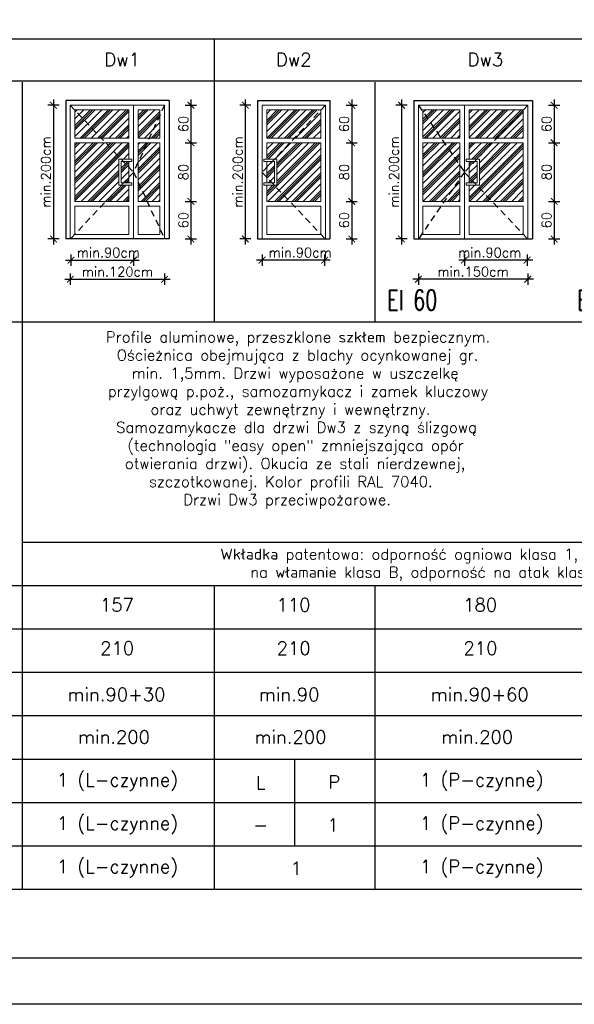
# Model space of a CAD drawing. Header units: millimetres. Extents: x 31969 to 285678, y -69766 to -1123.
# Tile 65 of 161: x 146312 to 147154, y -18363 to -16869. Entities that reach past the tile are written whole.
import ezdxf

# ---------------------------------------------------------------- set-up
doc = ezdxf.new("R2010")
doc.units = ezdxf.units.MM
doc.linetypes.add('KRESKOWA-SREDNIA', pattern=[0.2, 0.12, -0.08])
for name, color, linetype in [('a-elewacja 1', 1, 'Continuous'), ('a-opis 1', 3, 'Continuous'), ('a-opis 2', 1, 'Continuous'), ('a-opis 3', 15, 'Continuous'), ('a-przerywana 2', 3, 'Continuous'), ('a-ramka', 7, 'Continuous'), ('a-szraf 1', 250, 'Continuous'), ('a-wymiary', 11, 'Continuous')]:
    doc.layers.add(name, color=color, linetype=linetype)
doc.layers.add('a-elewacja 3', color=3, linetype='Continuous', lineweight=20)
doc.styles.add('MAREK', font='simplex.shx')
doc.styles.add('RS01507', font='romans.shx', dxfattribs={"width": 0.7, "height": 0.15})
doc.dimstyles.new('MAREK', dxfattribs={"dimscale": 0.85, "dimtxt": 17, "dimasz": 12, "dimexe": 10, "dimexo": 0.625, "dimgap": 5, "dimtad": 1, "dimdec": 1, "dimdsep": 46, "dimtxsty": 'MAREK', "dimblk1": 'ARCHTICK', "dimblk2": 'ARCHTICK', "dimsah": 1, "dimcen": 2.5, "dimdle": 10, "dimadec": 0, "dimazin": 0, "dimtfac": 1, "dimtdec": 1, "dimtmove": 1, "dimatfit": 3, "dimldrblk": 'ARCHTICK', "dimfxl": 0, "dimtolj": 1, "dimtzin": 0, "dimarcsym": 0})

# ---------------------------------------------------------------- blocks, each defined once
blk = doc.blocks.new('_ARCHTICK')
at = {"color": 0, "linetype": 'ByBlock', "const_width": 0.15}
blk.add_lwpolyline([(-0.5, -0.5), (0.5, 0.5)], dxfattribs=at)
blk = doc.blocks.new('*D1189')
at = {"layer": 'a-wymiary', "color": 0, "lineweight": -2}
for p, q in [((146371.3, -16999), (146354.3, -16999)), ((146362.8, -16990.5), (146362.8, -17210.4)), ((146371.3, -17201.9), (146354.3, -17201.9))]:
    blk.add_line(p, q, dxfattribs=at)
at = {"layer": 'DEFPOINTS', "color": 0}
for p in [(146462.6, -16999), (146362.8, -17201.9), (146461.8, -17201.9)]:
    blk.add_point(p, dxfattribs=at)
at = {"layer": 'a-wymiary', "color": 0, "lineweight": -2, "xscale": 10.2, "yscale": 10.2, "zscale": 10.2}
for p, rotation in [((146362.8, -16999), 90), ((146362.8, -17201.9), 270)]:
    blk.add_blockref('_ARCHTICK', p, dxfattribs=dict(at, rotation=rotation))
at = {"layer": 'a-wymiary', "color": 0, "insert": (146351.3, -17100.4), "char_height": 14.45, "attachment_point": 5, "rotation": 90, "style": 'MAREK'}
blk.add_mtext('\\A1;min.200cm', dxfattribs=at)
blk = doc.blocks.new('*D1190')
at = {"layer": 'a-wymiary', "color": 0, "lineweight": -2}
for p, q in [((146562.9, -16999), (146579.9, -16999)), ((146571.4, -16990.5), (146571.4, -17064.5)), ((146562.9, -17056), (146579.9, -17056))]:
    blk.add_line(p, q, dxfattribs=at)
at = {"layer": 'DEFPOINTS', "color": 0}
for p in [(146531.4, -16999), (146524.4, -17056), (146571.4, -17056)]:
    blk.add_point(p, dxfattribs=at)
at = {"layer": 'a-wymiary', "color": 0, "lineweight": -2, "xscale": 10.2, "yscale": 10.2, "zscale": 10.2}
for p, rotation in [((146571.4, -16999), 90), ((146571.4, -17056), 270)]:
    blk.add_blockref('_ARCHTICK', p, dxfattribs=dict(at, rotation=rotation))
at = {"layer": 'a-wymiary', "color": 0, "insert": (146560, -17027.5), "char_height": 14.45, "attachment_point": 5, "rotation": 90, "style": 'MAREK'}
blk.add_mtext('\\A1;60', dxfattribs=at)
blk = doc.blocks.new('*D1191')
at = {"layer": 'a-wymiary', "color": 0, "lineweight": -2}
for p, q in [((146571.4, -17047.5), (146571.4, -17153.5)), ((146562.9, -17056), (146579.9, -17056)), ((146562.9, -17145), (146579.9, -17145))]:
    blk.add_line(p, q, dxfattribs=at)
at = {"layer": 'DEFPOINTS', "color": 0}
for p in [(146524.4, -17056), (146524.4, -17145), (146571.4, -17145)]:
    blk.add_point(p, dxfattribs=at)
at = {"layer": 'a-wymiary', "color": 0, "lineweight": -2, "xscale": 10.2, "yscale": 10.2, "zscale": 10.2}
for p, rotation in [((146571.4, -17056), 90), ((146571.4, -17145), 270)]:
    blk.add_blockref('_ARCHTICK', p, dxfattribs=dict(at, rotation=rotation))
at = {"layer": 'a-wymiary', "color": 0, "insert": (146560, -17100.5), "char_height": 14.45, "attachment_point": 5, "rotation": 90, "style": 'MAREK'}
blk.add_mtext('\\A1;80', dxfattribs=at)
blk = doc.blocks.new('*D1192')
at = {"layer": 'a-wymiary', "color": 0, "lineweight": -2}
for p, q in [((146571.4, -17136.5), (146571.4, -17210.5)), ((146562.9, -17145), (146579.9, -17145)), ((146562.9, -17202), (146579.9, -17202))]:
    blk.add_line(p, q, dxfattribs=at)
at = {"layer": 'DEFPOINTS', "color": 0}
for p in [(146524.4, -17145), (146524.4, -17202), (146571.4, -17202)]:
    blk.add_point(p, dxfattribs=at)
at = {"layer": 'a-wymiary', "color": 0, "lineweight": -2, "xscale": 10.2, "yscale": 10.2, "zscale": 10.2}
for p, rotation in [((146571.4, -17145), 90), ((146571.4, -17202), 270)]:
    blk.add_blockref('_ARCHTICK', p, dxfattribs=dict(at, rotation=rotation))
at = {"layer": 'a-wymiary', "color": 0, "insert": (146560, -17173.5), "char_height": 14.45, "width": 22.918, "attachment_point": 5, "rotation": 90, "style": 'MAREK'}
blk.add_mtext('\\A1;60', dxfattribs=at)
blk = doc.blocks.new('*D1193')
at = {"layer": 'a-wymiary', "color": 0, "lineweight": -2}
for p, q in [((146662.5, -16999), (146645.5, -16999)), ((146654, -16990.5), (146654, -17210.4)), ((146662.5, -17201.9), (146645.5, -17201.9))]:
    blk.add_line(p, q, dxfattribs=at)
at = {"layer": 'DEFPOINTS', "color": 0}
for p in [(146706.8, -16999), (146654, -17201.9), (146705.9, -17201.9)]:
    blk.add_point(p, dxfattribs=at)
at = {"layer": 'a-wymiary', "color": 0, "lineweight": -2, "xscale": 10.2, "yscale": 10.2, "zscale": 10.2}
for p, rotation in [((146654, -16999), 90), ((146654, -17201.9), 270)]:
    blk.add_blockref('_ARCHTICK', p, dxfattribs=dict(at, rotation=rotation))
at = {"layer": 'a-wymiary', "color": 0, "insert": (146642.5, -17100.4), "char_height": 14.45, "attachment_point": 5, "rotation": 90, "style": 'MAREK'}
blk.add_mtext('\\A1;min.200cm', dxfattribs=at)
blk = doc.blocks.new('*D1194')
at = {"layer": 'a-wymiary', "color": 0, "lineweight": -2}
for p, q in [((146679.5, -17225.5), (146679.5, -17242.5)), ((146774.5, -17225.5), (146774.5, -17242.5)), ((146783, -17234), (146671, -17234))]:
    blk.add_line(p, q, dxfattribs=at)
at = {"layer": 'DEFPOINTS', "color": 0}
for p in [(146679.5, -17203), (146774.5, -17203), (146679.5, -17234)]:
    blk.add_point(p, dxfattribs=at)
at = {"layer": 'a-wymiary', "color": 0, "lineweight": -2, "xscale": 10.2, "yscale": 10.2, "zscale": 10.2, "rotation": 180}
blk.add_blockref('_ARCHTICK', (146679.5, -17234), dxfattribs=at)
at = {"layer": 'a-wymiary', "color": 0, "lineweight": -2, "xscale": 10.2, "yscale": 10.2, "zscale": 10.2}
blk.add_blockref('_ARCHTICK', (146774.5, -17234), dxfattribs=at)
at = {"layer": 'a-wymiary', "color": 0, "insert": (146737.3, -17222.6), "char_height": 14.45, "attachment_point": 5, "style": 'MAREK'}
blk.add_mtext('\\A1;min.90cm', dxfattribs=at)
blk = doc.blocks.new('*D1195')
at = {"layer": 'a-wymiary', "color": 0, "lineweight": -2}
for p, q in [((146807.1, -16999), (146824.1, -16999)), ((146815.6, -16990.5), (146815.6, -17064.5)), ((146807.1, -17056), (146824.1, -17056))]:
    blk.add_line(p, q, dxfattribs=at)
at = {"layer": 'DEFPOINTS', "color": 0}
for p in [(146775.5, -16999), (146768.5, -17056), (146815.6, -17056)]:
    blk.add_point(p, dxfattribs=at)
at = {"layer": 'a-wymiary', "color": 0, "lineweight": -2, "xscale": 10.2, "yscale": 10.2, "zscale": 10.2}
for p, rotation in [((146815.6, -16999), 90), ((146815.6, -17056), 270)]:
    blk.add_blockref('_ARCHTICK', p, dxfattribs=dict(at, rotation=rotation))
at = {"layer": 'a-wymiary', "color": 0, "insert": (146804.1, -17027.5), "char_height": 14.45, "attachment_point": 5, "rotation": 90, "style": 'MAREK'}
blk.add_mtext('\\A1;60', dxfattribs=at)
blk = doc.blocks.new('*D1196')
at = {"layer": 'a-wymiary', "color": 0, "lineweight": -2}
for p, q in [((146815.6, -17047.5), (146815.6, -17153.5)), ((146807.1, -17056), (146824.1, -17056)), ((146807.1, -17145), (146824.1, -17145))]:
    blk.add_line(p, q, dxfattribs=at)
at = {"layer": 'DEFPOINTS', "color": 0}
for p in [(146768.5, -17056), (146768.5, -17145), (146815.6, -17145)]:
    blk.add_point(p, dxfattribs=at)
at = {"layer": 'a-wymiary', "color": 0, "lineweight": -2, "xscale": 10.2, "yscale": 10.2, "zscale": 10.2}
for p, rotation in [((146815.6, -17056), 90), ((146815.6, -17145), 270)]:
    blk.add_blockref('_ARCHTICK', p, dxfattribs=dict(at, rotation=rotation))
at = {"layer": 'a-wymiary', "color": 0, "insert": (146804.1, -17100.5), "char_height": 14.45, "attachment_point": 5, "rotation": 90, "style": 'MAREK'}
blk.add_mtext('\\A1;80', dxfattribs=at)
blk = doc.blocks.new('*D1197')
at = {"layer": 'a-wymiary', "color": 0, "lineweight": -2}
for p, q in [((146815.6, -17136.5), (146815.6, -17210.5)), ((146807.1, -17145), (146824.1, -17145)), ((146807.1, -17202), (146824.1, -17202))]:
    blk.add_line(p, q, dxfattribs=at)
at = {"layer": 'DEFPOINTS', "color": 0}
for p in [(146768.5, -17145), (146768.5, -17202), (146815.6, -17202)]:
    blk.add_point(p, dxfattribs=at)
at = {"layer": 'a-wymiary', "color": 0, "lineweight": -2, "xscale": 10.2, "yscale": 10.2, "zscale": 10.2}
for p, rotation in [((146815.6, -17145), 90), ((146815.6, -17202), 270)]:
    blk.add_blockref('_ARCHTICK', p, dxfattribs=dict(at, rotation=rotation))
at = {"layer": 'a-wymiary', "color": 0, "insert": (146804.1, -17173.5), "char_height": 14.45, "width": 22.918, "attachment_point": 5, "rotation": 90, "style": 'MAREK'}
blk.add_mtext('\\A1;60', dxfattribs=at)
blk = doc.blocks.new('*D1199')
at = {"layer": 'a-wymiary', "color": 0, "lineweight": -2}
for p, q in [((146389.4, -17225.5), (146389.4, -17242.5)), ((146484.4, -17225.5), (146484.4, -17242.5)), ((146380.9, -17234), (146492.9, -17234))]:
    blk.add_line(p, q, dxfattribs=at)
at = {"layer": 'DEFPOINTS', "color": 0}
for p in [(146389.4, -17203), (146484.4, -17203), (146484.4, -17234)]:
    blk.add_point(p, dxfattribs=at)
at = {"layer": 'a-wymiary', "color": 0, "lineweight": -2, "xscale": 10.2, "yscale": 10.2, "zscale": 10.2, "rotation": 180}
blk.add_blockref('_ARCHTICK', (146389.4, -17234), dxfattribs=at)
at = {"layer": 'a-wymiary', "color": 0, "lineweight": -2, "xscale": 10.2, "yscale": 10.2, "zscale": 10.2}
blk.add_blockref('_ARCHTICK', (146484.4, -17234), dxfattribs=at)
at = {"layer": 'a-wymiary', "color": 0, "insert": (146446.1, -17222.6), "char_height": 14.45, "attachment_point": 5, "style": 'MAREK'}
blk.add_mtext('\\A1;min.90cm', dxfattribs=at)
blk = doc.blocks.new('*D1198')
at = {"layer": 'a-wymiary', "color": 0, "lineweight": -2}
for p, q in [((146388.4, -17254.6), (146388.4, -17271.6)), ((146531.4, -17254.6), (146531.4, -17271.6)), ((146379.9, -17263.1), (146539.9, -17263.1))]:
    blk.add_line(p, q, dxfattribs=at)
at = {"layer": 'DEFPOINTS', "color": 0}
for p in [(146388.4, -17229.6), (146531.4, -17229.6), (146531.4, -17263.1)]:
    blk.add_point(p, dxfattribs=at)
at = {"layer": 'a-wymiary', "color": 0, "lineweight": -2, "xscale": 10.2, "yscale": 10.2, "zscale": 10.2}
for p, rotation in [((146388.4, -17263.1), 180.000000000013), ((146531.4, -17263.1), 1.302755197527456e-11)]:
    blk.add_blockref('_ARCHTICK', p, dxfattribs=dict(at, rotation=rotation))
at = {"layer": 'a-wymiary', "color": 0, "insert": (146459.9, -17251.6), "char_height": 14.45, "attachment_point": 5, "style": 'MAREK'}
blk.add_mtext('\\A1;min.120cm', dxfattribs=at)
blk = doc.blocks.new('*D1200')
at = {"layer": 'a-wymiary', "color": 0, "lineweight": -2}
for p, q in [((146899.7, -16999), (146882.7, -16999)), ((146891.2, -16990.5), (146891.2, -17210.4)), ((146899.7, -17201.9), (146882.7, -17201.9))]:
    blk.add_line(p, q, dxfattribs=at)
at = {"layer": 'DEFPOINTS', "color": 0}
for p in [(147014.1, -16999), (146891.2, -17201.9), (147013.2, -17201.9)]:
    blk.add_point(p, dxfattribs=at)
at = {"layer": 'a-wymiary', "color": 0, "lineweight": -2, "xscale": 10.2, "yscale": 10.2, "zscale": 10.2}
for p, rotation in [((146891.2, -16999), 90), ((146891.2, -17201.9), 270)]:
    blk.add_blockref('_ARCHTICK', p, dxfattribs=dict(at, rotation=rotation))
at = {"layer": 'a-wymiary', "color": 0, "insert": (146879.7, -17100.4), "char_height": 14.45, "attachment_point": 5, "rotation": 90, "style": 'MAREK'}
blk.add_mtext('\\A1;min.200cm', dxfattribs=at)
blk = doc.blocks.new('*D1201')
at = {"layer": 'a-wymiary', "color": 0, "lineweight": -2}
for p, q in [((147114.4, -16999), (147131.4, -16999)), ((147122.9, -16990.5), (147122.9, -17064.5)), ((147114.4, -17056), (147131.4, -17056))]:
    blk.add_line(p, q, dxfattribs=at)
at = {"layer": 'DEFPOINTS', "color": 0}
for p in [(147082.8, -16999), (147075.8, -17056), (147122.9, -17056)]:
    blk.add_point(p, dxfattribs=at)
at = {"layer": 'a-wymiary', "color": 0, "lineweight": -2, "xscale": 10.2, "yscale": 10.2, "zscale": 10.2}
for p, rotation in [((147122.9, -16999), 90), ((147122.9, -17056), 270)]:
    blk.add_blockref('_ARCHTICK', p, dxfattribs=dict(at, rotation=rotation))
at = {"layer": 'a-wymiary', "color": 0, "insert": (147111.4, -17027.5), "char_height": 14.45, "attachment_point": 5, "rotation": 90, "style": 'MAREK'}
blk.add_mtext('\\A1;60', dxfattribs=at)
blk = doc.blocks.new('*D1202')
at = {"layer": 'a-wymiary', "color": 0, "lineweight": -2}
for p, q in [((147122.9, -17047.5), (147122.9, -17153.5)), ((147114.4, -17056), (147131.4, -17056)), ((147114.4, -17145), (147131.4, -17145))]:
    blk.add_line(p, q, dxfattribs=at)
at = {"layer": 'DEFPOINTS', "color": 0}
for p in [(147075.8, -17056), (147075.8, -17145), (147122.9, -17145)]:
    blk.add_point(p, dxfattribs=at)
at = {"layer": 'a-wymiary', "color": 0, "lineweight": -2, "xscale": 10.2, "yscale": 10.2, "zscale": 10.2}
for p, rotation in [((147122.9, -17056), 90), ((147122.9, -17145), 270)]:
    blk.add_blockref('_ARCHTICK', p, dxfattribs=dict(at, rotation=rotation))
at = {"layer": 'a-wymiary', "color": 0, "insert": (147111.4, -17100.5), "char_height": 14.45, "attachment_point": 5, "rotation": 90, "style": 'MAREK'}
blk.add_mtext('\\A1;80', dxfattribs=at)
blk = doc.blocks.new('*D1203')
at = {"layer": 'a-wymiary', "color": 0, "lineweight": -2}
for p, q in [((147122.9, -17136.5), (147122.9, -17210.5)), ((147114.4, -17145), (147131.4, -17145)), ((147114.4, -17202), (147131.4, -17202))]:
    blk.add_line(p, q, dxfattribs=at)
at = {"layer": 'DEFPOINTS', "color": 0}
for p in [(147075.8, -17145), (147075.8, -17202), (147122.9, -17202)]:
    blk.add_point(p, dxfattribs=at)
at = {"layer": 'a-wymiary', "color": 0, "lineweight": -2, "xscale": 10.2, "yscale": 10.2, "zscale": 10.2}
for p, rotation in [((147122.9, -17145), 90), ((147122.9, -17202), 270)]:
    blk.add_blockref('_ARCHTICK', p, dxfattribs=dict(at, rotation=rotation))
at = {"layer": 'a-wymiary', "color": 0, "insert": (147111.4, -17173.5), "char_height": 14.45, "width": 22.918, "attachment_point": 5, "rotation": 90, "style": 'MAREK'}
blk.add_mtext('\\A1;60', dxfattribs=at)
blk = doc.blocks.new('*D1204')
at = {"layer": 'a-wymiary', "color": 0, "lineweight": -2}
for p, q in [((146986.8, -17225.5), (146986.8, -17242.5)), ((147081.8, -17225.5), (147081.8, -17242.5)), ((147090.3, -17234), (146978.3, -17234))]:
    blk.add_line(p, q, dxfattribs=at)
at = {"layer": 'DEFPOINTS', "color": 0}
for p in [(146986.8, -17203), (147081.8, -17203), (146986.8, -17234)]:
    blk.add_point(p, dxfattribs=at)
at = {"layer": 'a-wymiary', "color": 0, "lineweight": -2, "xscale": 10.2, "yscale": 10.2, "zscale": 10.2, "rotation": 180}
blk.add_blockref('_ARCHTICK', (146986.8, -17234), dxfattribs=at)
at = {"layer": 'a-wymiary', "color": 0, "lineweight": -2, "xscale": 10.2, "yscale": 10.2, "zscale": 10.2}
blk.add_blockref('_ARCHTICK', (147081.8, -17234), dxfattribs=at)
at = {"layer": 'a-wymiary', "color": 0, "insert": (147025.1, -17222.6), "char_height": 14.45, "attachment_point": 5, "style": 'MAREK'}
blk.add_mtext('\\A1;min.90cm', dxfattribs=at)
blk = doc.blocks.new('*D1205')
at = {"layer": 'a-wymiary', "color": 0, "lineweight": -2}
for p, q in [((146916.8, -17254.6), (146916.8, -17271.6)), ((147082.8, -17254.6), (147082.8, -17271.6)), ((147091.3, -17263.1), (146908.3, -17263.1))]:
    blk.add_line(p, q, dxfattribs=at)
at = {"layer": 'DEFPOINTS', "color": 0}
for p in [(146916.8, -17229.6), (147082.8, -17229.6), (146916.8, -17263.1)]:
    blk.add_point(p, dxfattribs=at)
at = {"layer": 'a-wymiary', "color": 0, "lineweight": -2, "xscale": 10.2, "yscale": 10.2, "zscale": 10.2, "rotation": 180}
blk.add_blockref('_ARCHTICK', (146916.8, -17263.1), dxfattribs=at)
at = {"layer": 'a-wymiary', "color": 0, "lineweight": -2, "xscale": 10.2, "yscale": 10.2, "zscale": 10.2}
blk.add_blockref('_ARCHTICK', (147082.8, -17263.1), dxfattribs=at)
at = {"layer": 'a-wymiary', "color": 0, "insert": (146999.8, -17251.6), "char_height": 14.45, "attachment_point": 5, "style": 'MAREK'}
blk.add_mtext('\\A1;min.150cm', dxfattribs=at)

msp = doc.modelspace()

# ---------------------------------------------------------------- hatches: boundary and pattern name
at = {"layer": 'a-szraf 1', "ltscale": 10}
h = msp.add_hatch(dxfattribs=at)
h.set_pattern_fill('PLASTI', color=256, scale=3, angle=45)
h.set_pattern_definition([(45, (-2631.886, -1132.417), (-13.4703842, 13.4703842), []), (45, (-2633.57, -1130.733), (-13.4703842, 13.4703842), []), (45, (-2635.253, -1129.05), (-13.4703842, 13.4703842), []), (45, (-2640.305, -1123.998), (-13.4703842, 13.4703842), [])])
h.paths.add_polyline_path([(146491.39, -17005.96), (146524.39, -17005.96), (146524.39, -17014.08), (146508.23, -17048.96), (146491.39, -17048.96)])
h.paths.add_polyline_path([(146524.39, -17014.08), (146524.39, -17048.96), (146508.23, -17048.96)], flags=17)
h.paths.add_polyline_path([(146491.39, -17085.34), (146504.99, -17055.96), (146524.39, -17055.96), (146524.39, -17144.96), (146504.99, -17144.96), (146491.39, -17115.58)])
h.paths.add_polyline_path([(146491.39, -17115.58), (146504.99, -17144.96), (146491.39, -17144.96)], flags=17)
h.paths.add_polyline_path([(146491.39, -17055.96), (146504.99, -17055.96), (146491.39, -17085.34)], flags=17)
h.paths.add_polyline_path([(146395.39, -17006.4), (146395.39, -17005.96), (146477.39, -17005.96), (146477.39, -17048.96), (146435.45, -17048.96)])
h.paths.add_polyline_path([(146395.39, -17006.4), (146435.45, -17048.96), (146395.39, -17048.96)], flags=17)
h.paths.add_polyline_path([(146395.39, -17055.96), (146442.03, -17055.96), (146465.24, -17080.62), (146461.8, -17080.62), (146461.8, -17116.7), (146461.8, -17120.3), (146466, -17120.3), (146442.56, -17144.96), (146395.39, -17144.96)])
h.paths.add_polyline_path([(146442.03, -17055.96), (146477.39, -17055.96), (146477.39, -17080.62), (146465.24, -17080.62)])
h.paths.add_polyline_path([(146466, -17120.3), (146477.39, -17120.3), (146477.39, -17144.96), (146442.56, -17144.96)])
h.paths.add_polyline_path([(146477.39, -17108.32), (146477.39, -17116.7), (146469.42, -17116.7)], flags=17)
h.paths.add_polyline_path([(146465.4, -17084.22), (146468.63, -17084.22), (146477.39, -17093.52), (146477.39, -17108.32), (146469.42, -17116.7), (146465.4, -17116.7)])
h.paths.add_polyline_path([(146468.63, -17084.22), (146477.39, -17084.22), (146477.39, -17093.52)], flags=17)
h = msp.add_hatch(dxfattribs=at)
h.set_pattern_fill('PLASTI', color=256, scale=3, angle=45)
h.set_pattern_definition([(45, (-1863.595, -1132.417), (-13.4703842, 13.4703842), []), (45, (-1865.28, -1130.733), (-13.4703842, 13.4703842), []), (45, (-1866.963, -1129.05), (-13.4703842, 13.4703842), []), (45, (-1872.014, -1123.998), (-13.4703842, 13.4703842), [])])
h.paths.add_polyline_path([(146768.53, -17006.4), (146728.48, -17048.96), (146768.53, -17048.96)], flags=17)
h.paths.add_polyline_path([(146768.53, -17006.4), (146768.53, -17005.96), (146686.53, -17005.96), (146686.53, -17048.96), (146728.48, -17048.96)])
h.paths.add_polyline_path([(146721.89, -17055.96), (146686.53, -17055.96), (146686.53, -17080.62), (146698.68, -17080.62)])
h.paths.add_polyline_path([(146768.53, -17055.96), (146721.89, -17055.96), (146698.68, -17080.62), (146702.13, -17080.62), (146702.13, -17116.7), (146702.13, -17120.3), (146697.92, -17120.3), (146721.36, -17144.96), (146768.53, -17144.96)])
h.paths.add_polyline_path([(146698.53, -17084.22), (146695.29, -17084.22), (146686.53, -17093.52), (146686.53, -17108.32), (146694.5, -17116.7), (146698.53, -17116.7)])
h.paths.add_polyline_path([(146697.92, -17120.3), (146686.53, -17120.3), (146686.53, -17144.96), (146721.36, -17144.96)])
h.paths.add_polyline_path([(146686.53, -17108.32), (146686.53, -17116.7), (146694.5, -17116.7)], flags=17)
h.paths.add_polyline_path([(146695.29, -17084.22), (146686.53, -17084.22), (146686.53, -17093.52)], flags=17)
h = msp.add_hatch(dxfattribs=at)
h.set_pattern_fill('PLASTI', color=256, scale=3, angle=45)
h.set_pattern_definition([(45, (-1843.595, -1132.417), (-13.4703842, 13.4703842), []), (45, (-1845.28, -1130.733), (-13.4703842, 13.4703842), []), (45, (-1846.963, -1129.05), (-13.4703842, 13.4703842), []), (45, (-1852.014, -1123.998), (-13.4703842, 13.4703842), [])])
h.paths.add_polyline_path([(146979.79, -17005.96), (146923.79, -17005.96), (146923.79, -17009.11), (146951.27, -17048.96), (146979.79, -17048.96)])
h.paths.add_polyline_path([(146923.79, -17009.11), (146923.79, -17048.96), (146951.27, -17048.96)], flags=17)
h.paths.add_polyline_path([(146956.1, -17055.96), (146923.79, -17055.96), (146923.79, -17144.96), (146956.1, -17144.96), (146979.79, -17110.61), (146979.79, -17090.31)])
h.paths.add_polyline_path([(146979.79, -17110.61), (146956.1, -17144.96), (146979.79, -17144.96)], flags=17)
h.paths.add_polyline_path([(146979.79, -17055.96), (146956.1, -17055.96), (146979.79, -17090.31)], flags=17)
h.paths.add_polyline_path([(147075.79, -17006.4), (147075.79, -17005.96), (146993.79, -17005.96), (146993.79, -17048.96), (147035.73, -17048.96)])
h.paths.add_polyline_path([(147075.79, -17006.4), (147035.73, -17048.96), (147075.79, -17048.96)], flags=17)
h.paths.add_polyline_path([(147075.79, -17055.96), (147029.14, -17055.96), (147005.94, -17080.62), (147009.38, -17080.62), (147009.38, -17116.7), (147009.38, -17120.3), (147005.17, -17120.3), (147028.61, -17144.96), (147075.79, -17144.96)])
h.paths.add_polyline_path([(147005.17, -17120.3), (146993.79, -17120.3), (146993.79, -17144.96), (147028.61, -17144.96)])
h.paths.add_polyline_path([(147029.14, -17055.96), (146993.79, -17055.96), (146993.79, -17080.62), (147005.94, -17080.62)])
h.paths.add_polyline_path([(147005.78, -17084.22), (147002.55, -17084.22), (146993.79, -17093.52), (146993.79, -17108.32), (147001.75, -17116.7), (147005.78, -17116.7)])
h.paths.add_polyline_path([(147002.55, -17084.22), (146993.79, -17084.22), (146993.79, -17093.52)], flags=17)
h.paths.add_polyline_path([(146993.79, -17108.32), (146993.79, -17116.7), (147001.75, -17116.7)], flags=17)

# ---------------------------------------------------------------- linework, layer by layer
at = {"layer": 'a-elewacja 1', "ltscale": 20}
for p, q in [((146381.39, -16991.96), (146381.39, -17201.96)), ((146538.39, -16991.96), (146381.39, -16991.96)), ((146538.39, -16991.96), (146538.39, -17201.96)), ((146672.53, -16991.96), (146672.53, -17201.96)), ((146672.53, -16991.96), (146782.53, -16991.96)), ((146782.53, -16991.96), (146782.53, -17201.96)), ((146909.79, -16991.96), (146909.79, -17201.96)), ((146909.79, -16991.96), (147089.79, -16991.96)), ((147089.79, -16991.96), (147089.79, -17201.96)), ((146538.39, -17201.96), (146381.39, -17201.96)), ((146672.53, -17201.96), (146782.53, -17201.96)), ((146909.79, -17201.96), (147089.79, -17201.96))]:
    msp.add_line(p, q, dxfattribs=at)
at = {"layer": 'a-elewacja 3'}
for p, q in [((146484.39, -16998.96), (146388.39, -16998.96)), ((146388.39, -16998.96), (146388.39, -17201.96)), ((146484.39, -17201.96), (146484.39, -16998.96)), ((146484.39, -16998.96), (146531.39, -16998.96)), ((146531.39, -17201.96), (146531.39, -16998.96)), ((146679.53, -17201.96), (146679.53, -16998.96)), ((146679.53, -16998.96), (146775.53, -16998.96)), ((146679.53, -17201.96), (146679.53, -16998.96)), ((146679.53, -16998.96), (146679.53, -16998.96)), ((146775.53, -16998.96), (146775.53, -17201.96)), ((146916.79, -17201.96), (146916.79, -16998.96)), ((146986.79, -16998.96), (146916.79, -16998.96)), ((146986.79, -17201.96), (146986.79, -16998.96)), ((146986.79, -16998.96), (147082.79, -16998.96)), ((147082.79, -16998.96), (147082.79, -17201.96)), ((146395.39, -17048.96), (146395.39, -17005.96)), ((146395.39, -17005.96), (146477.39, -17005.96)), ((146477.39, -17005.96), (146477.39, -17048.96)), ((146491.39, -17005.96), (146491.39, -17048.96)), ((146524.39, -17005.96), (146491.39, -17005.96)), ((146524.39, -17005.96), (146524.39, -17048.96)), ((146768.53, -17005.96), (146686.53, -17005.96)), ((146686.53, -17005.96), (146686.53, -17048.96)), ((146768.53, -17048.96), (146768.53, -17005.96)), ((146923.79, -17005.96), (146923.79, -17048.96)), ((146923.79, -17005.96), (146979.79, -17005.96)), ((146979.79, -17005.96), (146979.79, -17048.96)), ((147075.79, -17005.96), (146993.79, -17005.96)), ((146993.79, -17005.96), (146993.79, -17048.96)), ((147075.79, -17048.96), (147075.79, -17005.96)), ((146395.39, -17048.96), (146477.39, -17048.96)), ((146395.39, -17055.96), (146477.39, -17055.96)), ((146477.39, -17055.96), (146477.39, -17080.62)), ((146524.39, -17048.96), (146491.39, -17048.96)), ((146491.39, -17055.96), (146491.39, -17144.96)), ((146524.39, -17055.96), (146491.39, -17055.96)), ((146524.39, -17055.96), (146524.39, -17144.96)), ((146768.53, -17048.96), (146686.53, -17048.96)), ((146686.53, -17055.96), (146686.53, -17080.62)), ((146768.53, -17055.96), (146686.53, -17055.96)), ((146923.79, -17048.96), (146979.79, -17048.96)), ((146923.79, -17055.96), (146923.79, -17144.96)), ((146923.79, -17055.96), (146979.79, -17055.96)), ((146979.79, -17055.96), (146979.79, -17144.96)), ((147075.79, -17048.96), (146993.79, -17048.96)), ((146993.79, -17055.96), (146993.79, -17080.62)), ((147075.79, -17055.96), (146993.79, -17055.96)), ((146477.39, -17084.22), (146477.39, -17116.7)), ((146686.53, -17084.22), (146686.53, -17116.7)), ((146993.79, -17084.22), (146993.79, -17116.7)), ((146477.39, -17120.3), (146477.39, -17144.96)), ((146686.53, -17120.3), (146686.53, -17144.96)), ((146993.79, -17120.3), (146993.79, -17144.96)), ((146477.39, -17144.96), (146395.39, -17144.96)), ((146395.39, -17194.96), (146395.39, -17151.96)), ((146395.39, -17151.96), (146477.39, -17151.96)), ((146477.39, -17151.96), (146477.39, -17194.96)), ((146524.39, -17144.96), (146491.39, -17144.96)), ((146491.39, -17151.96), (146491.39, -17194.96)), ((146524.39, -17151.96), (146491.39, -17151.96)), ((146524.39, -17151.96), (146524.39, -17194.96)), ((146686.53, -17144.96), (146768.53, -17144.96)), ((146686.53, -17151.96), (146686.53, -17194.96)), ((146768.53, -17151.96), (146686.53, -17151.96)), ((146768.53, -17194.96), (146768.53, -17151.96)), ((146923.79, -17144.96), (146979.79, -17144.96)), ((146923.79, -17151.96), (146923.79, -17194.96)), ((146923.79, -17151.96), (146979.79, -17151.96)), ((146979.79, -17151.96), (146979.79, -17194.96)), ((146993.79, -17144.96), (147075.79, -17144.96)), ((146993.79, -17151.96), (146993.79, -17194.96)), ((147075.79, -17151.96), (146993.79, -17151.96)), ((147075.79, -17194.96), (147075.79, -17151.96)), ((146477.39, -17194.96), (146395.39, -17194.96)), ((146524.39, -17194.96), (146491.39, -17194.96)), ((146686.53, -17194.96), (146768.53, -17194.96)), ((146923.79, -17194.96), (146979.79, -17194.96)), ((146993.79, -17194.96), (147075.79, -17194.96))]:
    msp.add_line(p, q, dxfattribs=at)
for points in [[(146395.39, -17144.96), (146395.39, -17055.96)], [(146768.53, -17144.96), (146768.53, -17055.96)], [(147075.79, -17144.96), (147075.79, -17055.96)], [(146461.8, -17080.62), (146481.89, -17080.62), (146481.89, -17084.22), (146465.4, -17084.22), (146465.4, -17116.7), (146481.89, -17116.7), (146481.89, -17120.3), (146461.8, -17120.3), (146461.8, -17116.7), (146461.8, -17080.62)], [(146702.13, -17080.62), (146682.03, -17080.62), (146682.03, -17084.22), (146698.53, -17084.22), (146698.53, -17116.7), (146682.03, -17116.7), (146682.03, -17120.3), (146702.13, -17120.3), (146702.13, -17116.7), (146702.13, -17080.62)], [(147009.38, -17080.62), (146989.29, -17080.62), (146989.29, -17084.22), (147005.78, -17084.22), (147005.78, -17116.7), (146989.29, -17116.7), (146989.29, -17120.3), (147009.38, -17120.3), (147009.38, -17116.7), (147009.38, -17080.62)]]:
    msp.add_lwpolyline(points, dxfattribs=at)
at = {"layer": 'a-opis 2', "ltscale": 40}
for p, q in [((145961.59, -16898.24), (147646.36, -16898.24)), ((146606.66, -16898.24), (146606.66, -17327.8)), ((145961.59, -16962.24), (147646.36, -16962.24)), ((146315.51, -16964.07), (146315.51, -18188.57)), ((146850.81, -16964.07), (146850.81, -17327.8)), ((145961.59, -17327.8), (147646.36, -17327.8)), ((146315.51, -17661.94), (147646.36, -17661.94)), ((145961.59, -17727.77), (147646.36, -17727.77)), ((146606.66, -17727.77), (146606.66, -18188.57)), ((146850.81, -17727.77), (146850.81, -18188.57)), ((145961.59, -17991.08), (147646.36, -17991.08)), ((145961.59, -17991.08), (147646.36, -17991.08)), ((146728.74, -17991.08), (146728.74, -18122.74)), ((145961.59, -18056.91), (147646.36, -18056.91)), ((145961.59, -18056.91), (147646.36, -18056.91)), ((145961.59, -18122.74), (147646.36, -18122.74)), ((145961.59, -18122.74), (147646.36, -18122.74)), ((145961.59, -18122.74), (147646.36, -18122.74)), ((145961.59, -18188.57), (147646.36, -18188.57))]:
    msp.add_line(p, q, dxfattribs=at)
at = {"layer": 'a-opis 2', "ltscale": 2}
for p, q in [((146248.15, -17793.6), (147646.36, -17793.6)), ((145961.59, -17859.43), (147646.36, -17859.43)), ((146248.15, -17925.26), (147646.36, -17925.26))]:
    msp.add_line(p, q, dxfattribs=at)
at = {"layer": 'a-przerywana 2', "linetype": 'KRESKOWA-SREDNIA', "ltscale": 80}
for p, q in [((146388.39, -16998.96), (146484.39, -17100.96)), ((146531.39, -16998.96), (146484.39, -17100.46)), ((146775.53, -16998.96), (146679.53, -17100.96)), ((146916.79, -16998.96), (146986.79, -17100.46)), ((147082.79, -16998.96), (146986.79, -17100.96)), ((146484.39, -17100.96), (146388.39, -17201.96)), ((146484.39, -17100.46), (146531.39, -17201.96)), ((146679.53, -17100.96), (146775.53, -17201.96)), ((146986.79, -17100.46), (146916.79, -17201.96)), ((146986.79, -17100.96), (147082.79, -17201.96))]:
    msp.add_line(p, q, dxfattribs=at)
at = {"layer": 'a-ramka', "ltscale": 0.5}
for points in [[(149665.01, -18363.32), (145465.01, -18363.32), (145465.01, -15393.32), (149665.01, -15393.32)], [(145715.01, -15463.32), (149595.01, -15463.32), (149595.01, -18293.32), (145715.01, -18293.32)]]:
    msp.add_lwpolyline(points, close=True, dxfattribs=at)

# ---------------------------------------------------------------- texts
at = {"layer": 'a-opis 1', "ltscale": 2, "char_height": 16.4466, "attachment_point": 1, "style": 'MAREK'}
for s, width, insert in [('{\\W0.523772; }Profile aluminowe, przeszklone szkłem bezpiecznym. \\P{\\W1.97114; }Ościeżnica obejmująca z blachy ocynkowanej gr. \\P{\\W3.99745; }min. 1,5mm. Drzwi wyposażone w uszczelkę \\P{\\W0.786929; }przylgową p.poż., samozamykacz i zamek kluczowy \\P{\\W6.52377; }oraz uchwyt zewnętrzny i wewnętrzny. \\P{\\W1.89219; }Samozamykacze dla drzwi Dw3 z szyną ślizgową \\P{\\W3.4185; }(technologia "easy open" zmniejszająca opór \\P{\\W3.0764; }otwierania drzwi). Okucia ze stali nierdzewnej, \\P{\\W6.31324; }szczotkowanej. Kolor profili RAL 7040.\\P{\\W5.4724;  }Drzwi Dw3 przeciwpożarowe.', 674.2363, (146436.59, -17342.58)), ('{\\W8.9273;   }\\P{\\W1.30821; }Wkładka patentowa: odporność ogniowa klasa 1, odporność \\P{\\W5.33453; }na włamanie klasa B, odporność na atak klasa 1. ', 797.0448, (146601.34, -17644.6))]:
    msp.add_mtext_dynamic_manual_height_columns(s, width=width, gutter_width=12.5, heights=[0], dxfattribs=dict(at, insert=insert))
at = {"layer": 'a-opis 2', "ltscale": 2, "style": 'MAREK'}
for s, height, p in [('Dw1', 20.072, (146439.94, -16939.77)), ('Dw2', 20.072, (146700.37, -16939.77)), ('Dw3', 20.072, (146991.34, -16939.77)), ('157', 20.072, (146433.37, -17767.1)), ('110', 20.072, (146701.33, -17767.1)), ('180', 20.072, (146984.77, -17767.1)), ('210', 20.072, (146433.73, -17832.93)), ('210', 20.072, (146701.69, -17832.93)), ('210', 20.072, (146985.14, -17832.93)), ('min.90+30', 20.072, (146384.05, -17903.3)), ('min.90', 20.072, (146674.49, -17903.3)), ('min.90+60', 20.072, (146935.45, -17903.3)), ('min.200', 20.072, (146400.03, -17967.74)), ('min.200', 20.072, (146667.99, -17967.74)), ('min.200', 20.072, (146951.43, -17967.74)), ('1 (L-czynne)', 20.0724, (146367.83, -18032.62)), ('L', 20.07, (146670.04, -18037.1)), ('P', 20.07, (146780.08, -18036.05)), ('1 (P-czynne)', 20.0724, (146919.24, -18032.62)), ('1 (L-czynne)', 20.0724, (146367.83, -18098.45)), ('1 (P-czynne)', 20.0724, (146919.24, -18098.45)), ('1 (L-czynne)', 20.0724, (146367.83, -18164.27)), ('1 (P-czynne)', 20.0724, (146919.24, -18164.27))]:
    msp.add_text(s, height=height, dxfattribs=at).set_placement(p)
at = {"layer": 'a-opis 2', "ltscale": 40, "style": 'MAREK'}
for s, p in [('-', (146666.17, -18101.22)), ('1', (146778.67, -18101.22)), ('1', (146722.72, -18167.05))]:
    msp.add_text(s, height=20.07, dxfattribs=at).set_placement(p)
at = {"layer": 'a-opis 3', "ltscale": 40, "char_height": 30.5963, "width": 603.9582, "attachment_point": 1, "style": 'RS01507'}
for insert in [(146690.56, -17279.4), (146978.83, -17279.4)]:
    msp.add_mtext('{\\W8.5198; }EI 60', dxfattribs=dict(at, insert=insert))

# ---------------------------------------------------------------- dimensions: what is measured, and where the dimension line sits
at = {"layer": 'a-wymiary'}
for base, p1, p2, angle, text, picture, middle in [((146362.81, -17201.92), (146462.65, -16998.96), (146461.75, -17201.92), 90, 'min.200cm', '*D1189', (146351.34, -17100.44)), ((146571.45, -17055.96), (146531.39, -16998.96), (146524.39, -17055.96), 90, '60', '*D1190', (146559.97, -17027.46)), ((146653.96, -17201.92), (146706.8, -16998.96), (146705.9, -17201.92), 90, 'min.200cm', '*D1193', (146642.49, -17100.44)), ((146815.6, -17055.96), (146775.53, -16998.96), (146768.53, -17055.96), 90, '60', '*D1195', (146804.12, -17027.46)), ((146891.22, -17201.92), (147014.05, -16998.96), (147013.16, -17201.92), 90, 'min.200cm', '*D1200', (146879.74, -17100.44)), ((147122.85, -17055.96), (147082.79, -16998.96), (147075.79, -17055.96), 90, '60', '*D1201', (147111.38, -17027.46)), ((146571.45, -17144.96), (146524.39, -17055.96), (146524.39, -17144.96), 90, '80', '*D1191', (146559.97, -17100.46)), ((146815.6, -17144.96), (146768.53, -17055.96), (146768.53, -17144.96), 90, '80', '*D1196', (146804.12, -17100.46)), ((147122.85, -17144.96), (147075.79, -17055.96), (147075.79, -17144.96), 90, '80', '*D1202', (147111.38, -17100.46)), ((146571.45, -17201.96), (146524.39, -17144.96), (146524.39, -17201.96), 90, '60', '*D1192', (146559.97, -17173.46)), ((146815.6, -17201.96), (146768.53, -17144.96), (146768.53, -17201.96), 90, '60', '*D1197', (146804.12, -17173.46)), ((147122.85, -17201.96), (147075.79, -17144.96), (147075.79, -17201.96), 90, '60', '*D1203', (147111.38, -17173.46)), ((146531.39, -17263.09), (146388.39, -17229.59), (146531.39, -17229.59), 180, 'min.120cm', '*D1198', (146459.89, -17251.62))]:
    dim = msp.add_linear_dim(base=base, p1=p1, p2=p2, angle=angle, text=text, dimstyle='MAREK', dxfattribs=at)
    dim.commit()
    dim.dimension.update_dxf_attribs({"geometry": picture, "text_midpoint": middle})
for base, p1, p2, angle, picture, middle in [((146484.39, -17234.03), (146389.39, -17202.96), (146484.39, -17202.96), 0, '*D1199', (146446.1, -17234.03)), ((146679.53, -17234.03), (146774.53, -17202.96), (146679.53, -17202.96), 180, '*D1194', (146737.26, -17234.03)), ((146986.79, -17234.03), (147081.79, -17202.96), (146986.79, -17202.96), 180, '*D1204', (147025.08, -17234.03))]:
    dim = msp.add_linear_dim(base=base, p1=p1, p2=p2, angle=angle, text='min.90cm', dimstyle='MAREK', dxfattribs=at)
    dim.commit()
    dim.dimension.update_dxf_attribs({"geometry": picture, "text_midpoint": middle, "dimtype": 160})
dim = msp.add_linear_dim(base=(146916.79, -17263.09), p1=(147082.79, -17229.59), p2=(146916.79, -17229.59), text='min.150cm', dimstyle='MAREK', dxfattribs=at)
dim.commit()
dim.dimension.update_dxf_attribs({"geometry": '*D1205', "text_midpoint": (146999.79, -17251.62)})

doc.saveas('drawing.dxf')
